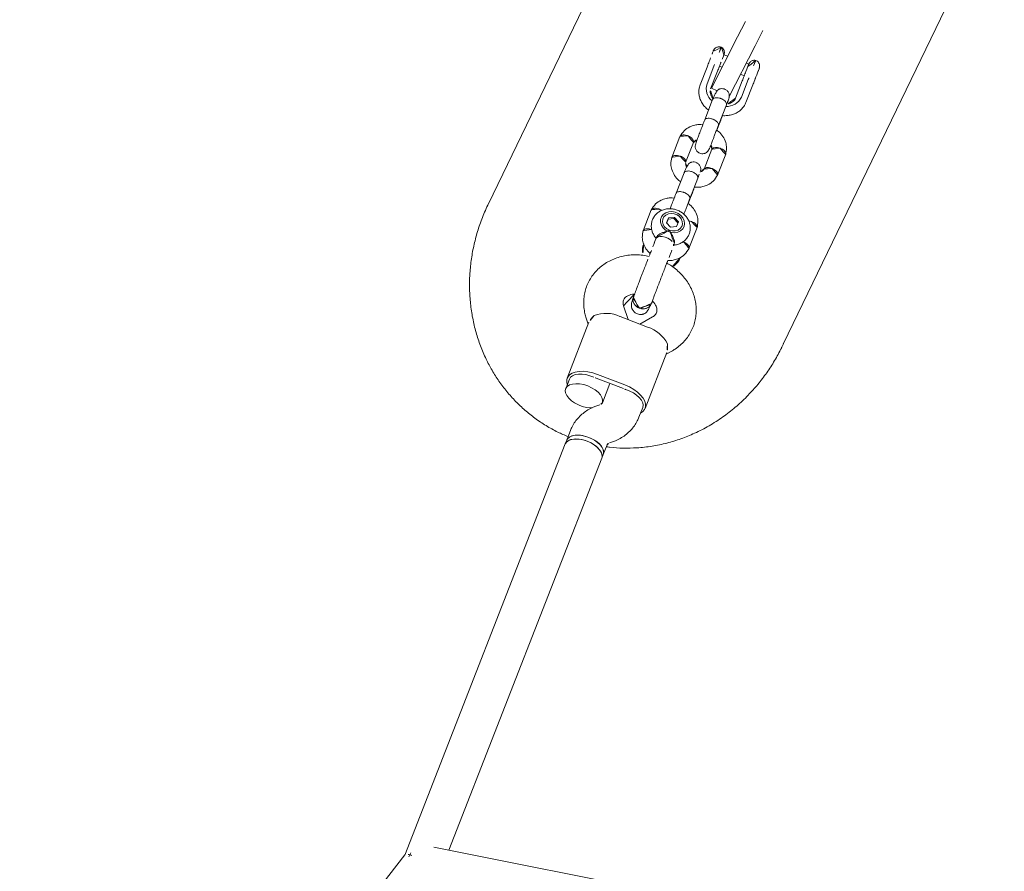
# Model space of a CAD drawing. Extents: x 5459245 to 5462690, y 5971016 to 5972523.
# Tile 85 of 136: x 5462451.137 to 5462451.538, y 5972212.692 to 5972213.039. Entities that reach past the tile are written whole.
import ezdxf

# ---------------------------------------------------------------- set-up
doc = ezdxf.new("R2010")
doc.units = 0
doc.layers.add('A_MAŁA ARCHITEKTURA', color=195, linetype='CONTINUOUS', lineweight=9)

# ---------------------------------------------------------------- blocks, each defined once
blk = doc.blocks.new('A$C43995eb0')
at = {"layer": 'A_MAŁA ARCHITEKTURA', "linetype": 'Continuous'}
for p, q in [((2830.82, -758.79), (2913.06, -1049.05)), ((2665.97, -1015.48), (2493.56, -1019.38)), ((2911.34, -1043), (2740.94, -1060.15)), ((2714.84, -1053.73), (2690.56, -1056.17)), ((2719.15, -1054.3), (2714.93, -1054.73)), ((2691.32, -1056.1), (2689.18, -1054.66)), ((2742.54, -1076.07), (2921.28, -1058.08)), ((2921.23, -1058.07), (3172.08, -1105.99)), ((2733.91, -1060.16), (2732.99, -1059.28)), ((2739.26, -1060.32), (2735.04, -1060.74)), ((2740.94, -1060.15), (2739.26, -1060.32)), ((2710.07, -1065.36), (2711.33, -1077.3)), ((2711.67, -1065.18), (2712.93, -1077.11)), ((2648.77, -1067.43), (2639.66, -1068.34)), ((2680.27, -1067.95), (2685.25, -1071.3)), ((2686.15, -1079.83), (2684.9, -1067.9)), ((2712.29, -1071.07), (2720.75, -1070.22)), ((2577.57, -1074.58), (2585.22, -1073.81)), ((2616.88, -1070.63), (2607.78, -1071.55)), ((2650.64, -1073.48), (2649.79, -1073.56)), ((2675.73, -1070.91), (2675.73, -1070.87)), ((2721.89, -1070.8), (2722.8, -1071.68)), ((2584.14, -1076.46), (2576.5, -1077.23)), ((2585.68, -1078.39), (2578.04, -1079.16)), ((2608.54, -1077.5), (2617.24, -1076.63)), ((2630.52, -1076.35), (2621.64, -1077.24)), ((2632.62, -1076.02), (2629.17, -1076.36)), ((2640.16, -1078.46), (2640.98, -1076.2)), ((2640.16, -1078.46), (2640.7, -1078.39)), ((2641.51, -1076.15), (2640.7, -1078.39)), ((2640.7, -1078.39), (2641.97, -1080.43)), ((2640.98, -1076.2), (2643.07, -1075.99)), ((2643.07, -1075.99), (2644.35, -1078.03)), ((2644.35, -1078.03), (2643.53, -1080.28)), ((2645.81, -1075.71), (2645.8, -1075.69)), ((2685.78, -1076.29), (2681.63, -1080.52)), ((2736.64, -1076.66), (2740.86, -1076.24)), ((2740.86, -1076.24), (2742.54, -1076.07)), ((2556.03, -1081), (2563, -1081)), ((2563, -1081), (2586.43, -1081)), ((2570.88, -1079.89), (2570.99, -1081)), ((2576.02, -1081), (2575.85, -1079.38)), ((2598.63, -1079.56), (2589.76, -1080.45)), ((2600.74, -1079.22), (2597.29, -1079.57)), ((2622.24, -1083.21), (2631.12, -1082.32)), ((2641.44, -1080.5), (2640.16, -1078.46)), ((2641.44, -1080.5), (2643.53, -1080.28)), ((2641.44, -1080.5), (2641.97, -1080.43)), ((2643.54, -1080.27), (2641.97, -1080.43)), ((2646.3, -1079.9), (2646.3, -1079.88)), ((2650.58, -1081.25), (2651.42, -1081.17)), ((2586.43, -1089), (2586.43, -1086.42)), ((2590.36, -1086.42), (2599.24, -1085.53)), ((2618.19, -1084.56), (2609.49, -1085.43)), ((2718.21, -1086.56), (2722.4, -1086.14)), ((2556.05, -1089), (2563, -1089)), ((2563, -1089), (2586.43, -1089)), ((2571.84, -1089), (2572.01, -1090.63)), ((2576.98, -1090.11), (2576.87, -1089)), ((2586.85, -1089.13), (2579.2, -1089.9)), ((2641.73, -1088.22), (2650.84, -1087.3)), ((2693.05, -1091.73), (2694.83, -1089.92)), ((2694.01, -1090), (2718.3, -1087.55)), ((2578.07, -1092.14), (2585.72, -1091.37)), ((2587.31, -1093.7), (2579.67, -1094.47)), ((2609.85, -1091.43), (2618.95, -1090.51)), ((2496.56, -1152.34), (2669.65, -1148.43))]:
    blk.add_line(p, q, dxfattribs=at)
at = {"layer": 'A_MAŁA ARCHITEKTURA', "linetype": 'Continuous', "flags": 128}
for points in [[(2717.39, -1054.48), (2716.44, -1053.97), (2715.33, -1053.72), (2714.25, -1053.85), (2713.22, -1054.34), (2712.29, -1055.19), (2711.48, -1056.36), (2710.82, -1057.81), (2710.34, -1059.5), (2710.05, -1061.37), (2709.96, -1063.34), (2710.07, -1065.36)], [(2711.6, -1064.18), (2711.4, -1062.5), (2711.4, -1060.82), (2711.59, -1059.23), (2711.97, -1057.8), (2712.52, -1056.58), (2713.21, -1055.64), (2714.01, -1055.01), (2714.89, -1054.73), (2714.93, -1054.73)], [(2921.23, -1056.25), (2919.95, -1056.26), (2919.38, -1056.21)], [(2739.26, -1060.32), (2738.99, -1060.36), (2738.11, -1060.75), (2737.32, -1061.48), (2736.66, -1062.54), (2736.15, -1063.86), (2735.83, -1065.39), (2735.71, -1067.06), (2735.79, -1068.78)], [(2740.86, -1076.24), (2740.2, -1076.21), (2739.26, -1075.85), (2738.36, -1075.14), (2737.54, -1074.11), (2736.83, -1072.81), (2736.28, -1071.29), (2735.91, -1069.64), (2735.73, -1067.91), (2735.75, -1066.21), (2735.97, -1064.6), (2736.38, -1063.17), (2736.97, -1061.97), (2737.7, -1061.07), (2738.54, -1060.51), (2739.26, -1060.32)], [(2740.94, -1060.15), (2740.67, -1060.19), (2739.79, -1060.58), (2739, -1061.31), (2738.34, -1062.37), (2737.83, -1063.69), (2737.51, -1065.22), (2737.39, -1066.89), (2737.47, -1068.61)], [(2740.94, -1060.15), (2740.3, -1060.31), (2739.45, -1060.84), (2738.71, -1061.71), (2738.11, -1062.89), (2737.68, -1064.3), (2737.44, -1065.9), (2737.4, -1067.6), (2737.56, -1069.32), (2737.92, -1070.99), (2738.46, -1072.52), (2739.15, -1073.84), (2739.96, -1074.9), (2740.86, -1075.64), (2741.8, -1076.02), (2742.54, -1076.07)], [(2720.8, -1070.22), (2720.53, -1070.26), (2719.65, -1070.64), (2718.86, -1071.38), (2718.2, -1072.44), (2717.7, -1073.76), (2717.37, -1075.29), (2717.25, -1076.95), (2717.33, -1078.68)], [(2735.79, -1068.78), (2736.07, -1070.48), (2736.54, -1072.07), (2737.17, -1073.49), (2737.94, -1074.66), (2738.8, -1075.54), (2739.73, -1076.08), (2740.67, -1076.25), (2740.86, -1076.24)], [(2737.47, -1068.61), (2737.75, -1070.31), (2738.22, -1071.9), (2738.85, -1073.32), (2739.62, -1074.5), (2740.48, -1075.37), (2741.41, -1075.91), (2742.35, -1076.08), (2742.54, -1076.07)], [(2643.89, -1073.72), (2642.78, -1073.32), (2641.63, -1073.28), (2640.52, -1073.61), (2639.55, -1074.29), (2638.77, -1075.25), (2638.26, -1076.44), (2638.03, -1077.77), (2638.13, -1079.12), (2638.53, -1080.42), (2639.2, -1081.55), (2640.11, -1082.43), (2641.17, -1083.01), (2642.31, -1083.23), (2643.45, -1083.08), (2644.5, -1082.57), (2645.38, -1081.74), (2646.03, -1080.66), (2646.41, -1079.39), (2646.47, -1078.04), (2646.22, -1076.7), (2645.68, -1075.47), (2644.88, -1074.46), (2643.89, -1073.72)], [(2645.73, -1077.89), (2645.44, -1076.7), (2644.88, -1075.64), (2644.08, -1074.81), (2643.12, -1074.29), (2642.08, -1074.11), (2641.06, -1074.31), (2640.15, -1074.85), (2639.42, -1075.7), (2638.94, -1076.77), (2638.76, -1077.97), (2638.89, -1079.2), (2639.32, -1080.34), (2640.01, -1081.29), (2640.9, -1081.98), (2641.91, -1082.33), (2642.95, -1082.32), (2643.93, -1081.94), (2644.76, -1081.24), (2645.37, -1080.27), (2645.7, -1079.12), (2645.73, -1077.89)], [(2717.33, -1078.68), (2717.61, -1080.37), (2718.08, -1081.97), (2718.71, -1083.39), (2719.48, -1084.56), (2720.34, -1085.44), (2721.27, -1085.98), (2722.21, -1086.15), (2723.12, -1085.95), (2723.96, -1085.38), (2724.69, -1084.48), (2725.28, -1083.28), (2725.69, -1081.85), (2725.92, -1080.24), (2725.94, -1078.54), (2725.76, -1076.82), (2725.38, -1075.16), (2724.83, -1073.65), (2724.49, -1072.95)], [(2573.56, -1075), (2574.07, -1074.95), (2574.58, -1074.89), (2575.11, -1074.84), (2575.63, -1074.78), (2576.14, -1074.73), (2576.64, -1074.68), (2577.12, -1074.63), (2577.57, -1074.58)], [(2651.42, -1081.17), (2651.11, -1081.16), (2650.46, -1080.86), (2649.86, -1080.21), (2649.38, -1079.28), (2649.06, -1078.16), (2648.93, -1076.96), (2649.01, -1075.79), (2649.29, -1074.78)], [(2711.33, -1077.3), (2711.64, -1079.3), (2712.14, -1081.2), (2712.81, -1082.95), (2713.63, -1084.49), (2714.58, -1085.75), (2715.61, -1086.71), (2716.7, -1087.32), (2717.8, -1087.56), (2718.89, -1087.44), (2719.91, -1086.94), (2720.65, -1086.31)], [(2713.07, -1078.1), (2713.23, -1079.79), (2713.57, -1081.42), (2714.09, -1082.92), (2714.76, -1084.24), (2715.55, -1085.3), (2716.41, -1086.05), (2717.33, -1086.48), (2718.21, -1086.56)], [(2574.05, -1079.58), (2573.04, -1079.68), (2572.09, -1079.78), (2572.04, -1079.79)], [(2578.04, -1079.16), (2577.59, -1079.21), (2577.11, -1079.25), (2576.61, -1079.31), (2576.1, -1079.36), (2575.59, -1079.41), (2575.07, -1079.47), (2574.55, -1079.52), (2574.05, -1079.58)], [(2575.18, -1090.32), (2575.69, -1090.26), (2576.2, -1090.21), (2576.72, -1090.15), (2577.24, -1090.1), (2577.75, -1090.05), (2578.24, -1089.99), (2578.72, -1089.95), (2579.17, -1089.9)], [(2579.67, -1094.47), (2579.21, -1094.52), (2578.73, -1094.57), (2578.24, -1094.62), (2577.72, -1094.67), (2577.2, -1094.73), (2576.68, -1094.78), (2576.16, -1094.84), (2575.65, -1094.89)]]:
    blk.add_lwpolyline(points, dxfattribs=at)
at = {"layer": 'A_MAŁA ARCHITEKTURA', "linetype": 'Continuous'}
for centre, radius, start, end in [((2698.43, -1065.56), 13.73, 144.3652, 189.8003), ((2726.41, -1063.62), 14.83, 182.1528, 186.0215), ((2651, -1075.21), 1.76, 101.5345, 165.895), ((2552.19, -885.83), 192.9, 274.7535, 276.6401), ((2551.59, -874.13), 202.07, 275.4108, 276.2416), ((2585.46, -1188.55), 114.2, 95.0841, 96.0697), ((2607.69, -1385.98), 310.33, 95.7689, 96.1417), ((2567.31, -977.51), 97.61, 274.7158, 276.0347), ((2584.41, -1082.98), 6.53, 23.4889, 92.3115), ((2727.64, -1075.56), 14.79, 186.013, 189.8877), ((2699.6, -1079.35), 13.45, 182.0473, 228.1412), ((2584.7, -1085.01), 6.44, 279.0606, 347.6245), ((2562.17, -973.43), 117.62, 274.8001, 277.2359), ((2543.91, -800.3), 291.7, 275.7115, 276.1546), ((2569.01, -993.45), 96.99, 274.7158, 276.0347), ((2547.53, -838.32), 255.63, 274.9846, 276.4082), ((2609.27, -1400.9), 310.33, 95.7689, 96.1417), ((2550.78, -866.22), 230.02, 275.5373, 276.2071)]:
    blk.add_arc(centre, radius, start, end, dxfattribs=at)
blk.add_ellipse((2921.64, -1050), major_axis=(0.36, 8.07), ratio=0.219876, start_param=2.315549, end_param=3.1096, dxfattribs=at)
blk.add_ellipse((2921.64, -1050), major_axis=(0.36, 8.07), ratio=0.219876, start_param=2.315549, end_param=3.1096, dxfattribs=at)
for points, knots in [([(2665.81, -1015.48), (2665.81, -1015.48), (2665.97, -1015.48), (2666.39, -1015.47), (2666.97, -1015.46), (2667.54, -1015.46), (2668, -1015.45), (2668.32, -1015.45), (2668.41, -1015.45), (2668.41, -1015.44), (2668.41, -1015.44)], [0, 0, 0, 0, 0.006316, 0.168277, 0.33022, 0.492204, 0.654225, 0.816221, 0.978169, 1, 1, 1, 1]), ([(2668.41, -1015.44), (2670.36, -1015.48), (2674.26, -1015.57), (2680.13, -1016.25), (2685.97, -1017.36), (2691.89, -1018.98), (2697.79, -1021.14), (2703.67, -1023.89), (2709.34, -1027.21), (2714.56, -1030.95), (2719.25, -1035.01), (2723.47, -1039.36), (2727.3, -1044.13), (2730.61, -1049.12), (2733.32, -1054.22), (2735.06, -1058.02), (2735.76, -1060.22), (2735.9, -1060.66)], [0, 0, 0, 0, 0.06754, 0.135078, 0.204233, 0.273386, 0.347497, 0.421604, 0.498189, 0.57477, 0.643842, 0.712912, 0.784302, 0.855689, 0.919971, 0.984251, 1, 1, 1, 1]), ([(2689.18, -1054.66), (2688.71, -1054.37), (2687.52, -1053.61), (2685.49, -1052.65), (2683.1, -1051.85), (2680.66, -1051.38), (2678.2, -1051.23), (2675.76, -1051.4), (2673.37, -1051.89), (2671.07, -1052.68), (2668.88, -1053.76), (2666.83, -1055.11), (2664.94, -1056.72), (2663.24, -1058.58), (2661.75, -1060.64), (2660.49, -1062.9), (2659.48, -1065.32), (2658.74, -1067.87), (2658.27, -1070.36), (2658.18, -1072), (2658.15, -1072.74)], [0, 0, 0, 0, 0.037799, 0.09585, 0.153565, 0.210767, 0.267501, 0.323862, 0.379977, 0.435963, 0.491957, 0.548106, 0.604536, 0.661338, 0.718563, 0.776218, 0.834277, 0.892688, 0.95139, 1, 1, 1, 1]), ([(2732.99, -1059.28), (2732.59, -1058.92), (2731.59, -1058), (2729.82, -1056.76), (2727.69, -1055.63), (2725.44, -1054.82), (2723.14, -1054.33), (2721.03, -1054.17), (2719.7, -1054.26), (2719.15, -1054.3)], [0, 0, 0, 0, 0.105109, 0.264404, 0.42291, 0.579867, 0.735213, 0.889063, 1, 1, 1, 1]), ([(2687.27, -1057.56), (2687.92, -1057.18), (2689.19, -1056.46), (2690.12, -1056.28), (2690.57, -1056.2)], [0, 0, 0, 0, 0.522021, 1, 1, 1, 1]), ([(2735.04, -1060.74), (2735.02, -1060.74), (2734.95, -1060.75), (2734.8, -1060.73), (2734.43, -1060.6), (2734.08, -1060.31), (2733.91, -1060.16)], [0, 0, 0, 0, 0.11535, 0.459367, 0.733019, 1, 1, 1, 1]), ([(2639.75, -1068.33), (2638.86, -1068.57), (2637.26, -1069), (2635.17, -1070.58), (2633.65, -1072.62), (2632.72, -1074.54), (2632.64, -1075.74), (2632.62, -1076.02)], [0, 0, 0, 0, 0.254389, 0.4570935, 0.6930373, 0.9296563, 1, 1, 1, 1]), ([(2650.31, -1073.51), (2650.26, -1073.42), (2649.95, -1072.86), (2649.13, -1071.99), (2647.88, -1071.01), (2646.46, -1070.34), (2644.96, -1070), (2643.46, -1069.99), (2642.01, -1070.31), (2640.67, -1070.92), (2639.49, -1071.79), (2638.5, -1072.89), (2637.72, -1074.19), (2637.19, -1075.64), (2636.93, -1077.19), (2636.96, -1078.8), (2637.29, -1080.39), (2637.9, -1081.9), (2638.79, -1083.25), (2639.93, -1084.4), (2641.26, -1085.27), (2642.71, -1085.82), (2644.22, -1086.04), (2645.72, -1085.93), (2647.13, -1085.5), (2648.41, -1084.79), (2649.54, -1083.83), (2650.43, -1082.65), (2650.96, -1081.75), (2651.11, -1081.23), (2651.12, -1081.2)], [0, 0, 0, 0, 0.007475, 0.047311, 0.086959, 0.126108, 0.164533, 0.202193, 0.239229, 0.275868, 0.312389, 0.349108, 0.386265, 0.423989, 0.462289, 0.501104, 0.540353, 0.579946, 0.619751, 0.659555, 0.699057, 0.737962, 0.776106, 0.813516, 0.850387, 0.886945, 0.923504, 0.960359, 0.997712, 1, 1, 1, 1]), ([(2638.51, -1071.5), (2638.51, -1071.48), (2638.46, -1071.14), (2638.44, -1070.45), (2638.59, -1069.53), (2638.91, -1068.82), (2639.29, -1068.47), (2639.57, -1068.35), (2639.69, -1068.35), (2639.72, -1068.34)], [0, 0, 0, 0, 0.008533, 0.222201, 0.435868, 0.649509, 0.863109, 0.968739, 1, 1, 1, 1]), ([(2647.32, -1070.61), (2647.32, -1070.6), (2647.29, -1070.25), (2647.31, -1069.55), (2647.52, -1068.64), (2647.88, -1067.91), (2648.28, -1067.56), (2648.6, -1067.43), (2648.74, -1067.44), (2648.79, -1067.44)], [0, 0, 0, 0, 0.008277, 0.215546, 0.422812, 0.630054, 0.837256, 0.939722, 1, 1, 1, 1]), ([(2656.98, -1072.86), (2656.87, -1072.58), (2656.54, -1071.79), (2655.57, -1070.51), (2653.99, -1068.98), (2651.6, -1067.64), (2649.7, -1067.5), (2648.67, -1067.43)], [0, 0, 0, 0, 0.082614, 0.233305, 0.437063, 0.694555, 1, 1, 1, 1]), ([(2658.38, -1070.07), (2658.29, -1070), (2657.78, -1069.6), (2656.7, -1069.14), (2655.22, -1068.81), (2654.13, -1068.75), (2653.59, -1068.87), (2653.53, -1068.88)], [0, 0, 0, 0, 0.070133, 0.374066, 0.672386, 0.964766, 1, 1, 1, 1]), ([(2674.54, -1070.93), (2674.65, -1070.61), (2674.89, -1069.89), (2675.44, -1069), (2676.07, -1068.25), (2676.73, -1067.73), (2677.4, -1067.41), (2678.07, -1067.26), (2678.78, -1067.3), (2679.53, -1067.51), (2680.04, -1067.82), (2680.27, -1067.95)], [0, 0, 0, 0, 0.080817, 0.181317, 0.284538, 0.393027, 0.51106, 0.646149, 0.788423, 0.905103, 1, 1, 1, 1]), ([(2720.75, -1070.22), (2720.77, -1070.22), (2720.84, -1070.22), (2721, -1070.24), (2721.36, -1070.37), (2721.71, -1070.66), (2721.89, -1070.8)], [0, 0, 0, 0, 0.11535, 0.459367, 0.733019, 1, 1, 1, 1]), ([(2594.3, -1079.88), (2594.3, -1079.86), (2594.11, -1079.26), (2593.5, -1078.2), (2592.48, -1076.77), (2591.22, -1075.58), (2589.8, -1074.66), (2588.26, -1074.05), (2586.72, -1073.74), (2585.7, -1073.79), (2585.23, -1073.81)], [0, 0, 0, 0, 0.006373, 0.152266, 0.298236, 0.443908, 0.588749, 0.732205, 0.873934, 1, 1, 1, 1]), ([(2607.86, -1071.54), (2606.97, -1071.78), (2605.37, -1072.21), (2603.29, -1073.78), (2601.76, -1075.83), (2600.84, -1077.75), (2600.76, -1078.95), (2600.74, -1079.22)], [0, 0, 0, 0, 0.254389, 0.457094, 0.693037, 0.929656, 1, 1, 1, 1]), ([(2606.63, -1074.71), (2606.62, -1074.69), (2606.58, -1074.35), (2606.55, -1073.66), (2606.7, -1072.74), (2607.03, -1072.03), (2607.41, -1071.68), (2607.69, -1071.56), (2607.81, -1071.55), (2607.83, -1071.55)], [0, 0, 0, 0, 0.008533, 0.222201, 0.435868, 0.649509, 0.863109, 0.968739, 1, 1, 1, 1]), ([(2615.44, -1073.82), (2615.43, -1073.81), (2615.41, -1073.46), (2615.43, -1072.76), (2615.63, -1071.84), (2616, -1071.12), (2616.4, -1070.77), (2616.71, -1070.64), (2616.85, -1070.65), (2616.91, -1070.65)], [0, 0, 0, 0, 0.008277, 0.215546, 0.422812, 0.630054, 0.837256, 0.939722, 1, 1, 1, 1]), ([(2615.44, -1073.82), (2615.44, -1073.83), (2615.46, -1074.18), (2615.58, -1074.86), (2615.92, -1075.72), (2616.38, -1076.34), (2616.83, -1076.61), (2617.1, -1076.63), (2617.19, -1076.63)], [0, 0, 0, 0, 0.008808, 0.229367, 0.449927, 0.670474, 0.890971, 1, 1, 1, 1]), ([(2625.41, -1076.75), (2625.2, -1076.24), (2624.79, -1075.21), (2623.69, -1073.71), (2622.1, -1072.19), (2619.72, -1070.85), (2617.82, -1070.71), (2616.79, -1070.64)], [0, 0, 0, 0, 0.141659, 0.282651, 0.473295, 0.714214, 1, 1, 1, 1]), ([(2638.51, -1071.5), (2638.51, -1071.51), (2638.56, -1071.86), (2638.63, -1072.27), (2638.78, -1072.59), (2638.8, -1072.63)], [0, 0, 0, 0, 0.033799, 0.880174, 1, 1, 1, 1]), ([(2645.73, -1077.89), (2645.73, -1077.89), (2645.83, -1077.73), (2646.21, -1077.16), (2646.9, -1076.13), (2647.56, -1075.25), (2648.17, -1074.58), (2648.69, -1074.08), (2649.34, -1073.64), (2649.66, -1073.62), (2649.79, -1073.6)], [0, 0, 0, 0, 0.001803, 0.089545, 0.314922, 0.541497, 0.562681, 0.731448, 0.8939, 1, 1, 1, 1]), ([(2655.66, -1072.99), (2654.93, -1073.06), (2653.48, -1073.19), (2651.59, -1073.38), (2650.64, -1073.48)], [0, 0, 0, 0, 0.5000907, 1, 1, 1, 1]), ([(2659.43, -1072.61), (2658.72, -1072.69), (2657.29, -1072.83), (2656.2, -1072.93), (2655.66, -1072.99)], [0, 0, 0, 0, 0.500132, 1, 1, 1, 1]), ([(2675.96, -1070.84), (2675.6, -1070.89), (2674.84, -1070.97), (2673.29, -1071.15), (2671.38, -1071.36), (2669.12, -1071.6), (2666.63, -1071.87), (2664.08, -1072.14), (2661.61, -1072.39), (2660.15, -1072.54), (2659.43, -1072.61)], [0, 0, 0, 0, 0.102875, 0.215457, 0.337021, 0.465953, 0.599833, 0.735625, 0.870043, 1, 1, 1, 1]), ([(2676.62, -1078.55), (2677.4, -1078.44), (2678.81, -1078.23), (2680.12, -1077.74), (2680.79, -1077.29), (2681.14, -1076.91), (2681.29, -1076.72), (2681.6, -1076.27), (2682.01, -1075.35), (2682.08, -1073.9), (2681.72, -1072.85), (2681.35, -1072.27), (2681.21, -1072.08), (2681.04, -1071.87), (2680.8, -1071.64), (2680.3, -1071.28), (2679.44, -1070.97), (2677.83, -1070.8), (2676.16, -1070.8), (2674.84, -1070.91), (2674.54, -1070.93)], [0, 0, 0, 0, 0.129604, 0.2367311, 0.3094434, 0.3311413, 0.3386725, 0.3447601, 0.3982134, 0.4589403, 0.5176115, 0.5323326, 0.5409188, 0.5509632, 0.5763174, 0.6094069, 0.6990384, 0.8173301, 0.9573402, 1, 1, 1, 1]), ([(2675.73, -1070.91), (2675.8, -1070.89), (2676.21, -1070.75), (2677.04, -1070.92), (2678.07, -1071.45), (2678.9, -1072.37), (2679.38, -1073.4), (2679.49, -1074.1), (2679.54, -1074.37)], [0, 0, 0, 0, 0.037763, 0.245721, 0.453704, 0.661722, 0.86977, 1, 1, 1, 1]), ([(2679.54, -1074.37), (2679.46, -1073.94), (2679.29, -1073.08), (2678.61, -1071.99), (2677.7, -1071.21), (2676.72, -1070.81), (2676.09, -1070.88), (2675.84, -1070.9)], [0, 0, 0, 0, 0.21243, 0.42486, 0.637281, 0.849678, 1, 1, 1, 1]), ([(2676.74, -1078.54), (2677.1, -1078.45), (2677.81, -1078.28), (2678.71, -1077.51), (2679.33, -1076.45), (2679.59, -1075.34), (2679.55, -1074.64), (2679.54, -1074.37)], [0, 0, 0, 0, 0.215643, 0.43192, 0.648233, 0.864577, 1, 1, 1, 1]), ([(2679.54, -1074.37), (2679.55, -1074.81), (2679.57, -1075.68), (2679.13, -1076.89), (2678.4, -1077.83), (2677.56, -1078.4), (2676.98, -1078.46), (2676.77, -1078.48)], [0, 0, 0, 0, 0.2182114, 0.4364231, 0.6546252, 0.8728028, 1, 1, 1, 1]), ([(2722.8, -1071.68), (2723.2, -1072.05), (2724.2, -1072.97), (2725.97, -1074.21), (2728.11, -1075.33), (2730.35, -1076.15), (2732.65, -1076.63), (2734.76, -1076.79), (2736.09, -1076.7), (2736.64, -1076.66)], [0, 0, 0, 0, 0.105109, 0.264404, 0.42291, 0.579867, 0.735213, 0.889063, 1, 1, 1, 1]), ([(2573.38, -1074.98), (2573.34, -1074.99), (2573.01, -1075.02), (2572.34, -1075.09), (2571.5, -1075.18), (2570.83, -1075.26), (2570.45, -1075.31), (2570.32, -1075.32), (2570.09, -1075.37), (2569.8, -1075.45), (2569.4, -1075.62), (2568.9, -1075.98), (2568.45, -1076.54), (2568.16, -1077.28), (2568.17, -1077.8), (2568.18, -1078.05)], [0, 0, 0, 0, 0.017308, 0.129, 0.240712, 0.35277, 0.466482, 0.529946, 0.546417, 0.581078, 0.641399, 0.708998, 0.809424, 0.905518, 1, 1, 1, 1]), ([(2568.19, -1078.09), (2568.27, -1078.31), (2568.42, -1078.74), (2568.85, -1079.24), (2569.32, -1079.59), (2569.77, -1079.79), (2570.15, -1079.88), (2570.44, -1079.91), (2570.62, -1079.91), (2570.71, -1079.91), (2570.78, -1079.9), (2570.91, -1079.89), (2571.19, -1079.87), (2571.62, -1079.83), (2571.96, -1079.79), (2572.05, -1079.78)], [0, 0, 0, 0, 0.121429, 0.238019, 0.337761, 0.422593, 0.492307, 0.545487, 0.573678, 0.592369, 0.614296, 0.657333, 0.800614, 0.951225, 1, 1, 1, 1]), ([(2585.67, -1078.39), (2585.8, -1078.38), (2586.26, -1078.36), (2587.02, -1078.5), (2587.96, -1078.96), (2588.77, -1079.61), (2589.19, -1080.23), (2589.38, -1080.5)], [0, 0, 0, 0, 0.101554, 0.36052, 0.581486, 0.816762, 1, 1, 1, 1]), ([(2606.63, -1074.71), (2606.63, -1074.72), (2606.68, -1075.07), (2606.84, -1075.74), (2607.23, -1076.59), (2607.74, -1077.21), (2608.21, -1077.46), (2608.5, -1077.51), (2608.61, -1077.49), (2608.63, -1077.49)], [0, 0, 0, 0, 0.0086181, 0.2244243, 0.4402308, 0.6560242, 0.8717699, 0.9784489, 1, 1, 1, 1]), ([(2607.21, -1078.65), (2607.25, -1078.56), (2607.45, -1078.15), (2607.98, -1077.73), (2608.53, -1077.58), (2608.78, -1077.52)], [0, 0, 0, 0, 0.129422, 0.590218, 1, 1, 1, 1]), ([(2618.92, -1077.51), (2618.61, -1077.58), (2617.97, -1077.73), (2617.26, -1078.15), (2616.71, -1078.77), (2616.4, -1079.35), (2616.23, -1079.94), (2616.18, -1080.68), (2616.33, -1081.51), (2616.69, -1082.14), (2616.96, -1082.47), (2617.09, -1082.6), (2617.22, -1082.72), (2617.59, -1083.02), (2618.26, -1083.27), (2619.47, -1083.38), (2621.01, -1083.32), (2622.03, -1083.23), (2622.56, -1083.18)], [0, 0, 0, 0, 0.089972, 0.182379, 0.225414, 0.266681, 0.306042, 0.340656, 0.404543, 0.462786, 0.47419, 0.484961, 0.498026, 0.514537, 0.620182, 0.785936, 0.887913, 1, 1, 1, 1]), ([(2617.04, -1076.63), (2617.34, -1076.66), (2617.85, -1076.72), (2618.46, -1077.03), (2618.79, -1077.37), (2618.92, -1077.51)], [0, 0, 0, 0, 0.4477124, 0.7802498, 1, 1, 1, 1]), ([(2621.97, -1077.21), (2621.51, -1077.26), (2620.68, -1077.34), (2620.08, -1077.43), (2619.86, -1077.47), (2619.9, -1077.5), (2619.9, -1077.5)], [0, 0, 0, 0, 0.410326, 0.738869, 0.991435, 1, 1, 1, 1]), ([(2622.32, -1083.21), (2622.32, -1083.21), (2622.12, -1083.23), (2621.72, -1083.15), (2621.16, -1082.7), (2620.7, -1081.97), (2620.44, -1081.2), (2620.32, -1080.54), (2620.28, -1080.05), (2620.29, -1079.38), (2620.42, -1078.6), (2620.76, -1077.84), (2621.2, -1077.38), (2621.54, -1077.26), (2621.69, -1077.24), (2621.69, -1077.24)], [0, 0, 0, 0, 0.004286, 0.111621, 0.218955, 0.326276, 0.433577, 0.48664, 0.539698, 0.592756, 0.700028, 0.807313, 0.914638, 0.995714, 1, 1, 1, 1]), ([(2629.3, -1076.35), (2628.86, -1076.39), (2628, -1076.48), (2626.66, -1076.62), (2625.81, -1076.71), (2625.41, -1076.75)], [0, 0, 0, 0, 0.364337, 0.706592, 1, 1, 1, 1]), ([(2628.84, -1076.52), (2628.92, -1076.46), (2629.01, -1076.39), (2629.13, -1076.37), (2629.15, -1076.36), (2629.16, -1076.36)], [0, 0, 0, 0, 0.750915, 0.940027, 1, 1, 1, 1]), ([(2631.13, -1082.32), (2631.13, -1082.32), (2630.95, -1082.34), (2630.59, -1082.25), (2630.09, -1081.8), (2629.67, -1081.07), (2629.43, -1080.3), (2629.32, -1079.64), (2629.28, -1079.14), (2629.28, -1078.48), (2629.39, -1077.69), (2629.68, -1076.94), (2630.07, -1076.49), (2630.36, -1076.37), (2630.5, -1076.35), (2630.5, -1076.35)], [0, 0, 0, 0, 0.004287, 0.111621, 0.218955, 0.326276, 0.433577, 0.48664, 0.539698, 0.592756, 0.700028, 0.807313, 0.914638, 0.995713, 1, 1, 1, 1]), ([(2637.24, -1075.64), (2637, -1075.67), (2636.38, -1075.74), (2635.12, -1075.87), (2633.61, -1076.03), (2631.95, -1076.2), (2630.92, -1076.31), (2630.39, -1076.36)], [0, 0, 0, 0, 0.128476, 0.321895, 0.531722, 0.757794, 1, 1, 1, 1]), ([(2650.58, -1081.25), (2650.36, -1081.24), (2649.91, -1081.22), (2649.05, -1080.8), (2648.1, -1080.13), (2647.06, -1079.2), (2646.27, -1078.42), (2645.82, -1077.99), (2645.73, -1077.89), (2645.73, -1077.89)], [0, 0, 0, 0, 0.164387, 0.333422, 0.509654, 0.707243, 0.937024, 0.998179, 1, 1, 1, 1]), ([(2739.35, -1076.39), (2739.45, -1077.91), (2739.69, -1081.25), (2739.5, -1086.42), (2738.88, -1091.76), (2737.8, -1096.96), (2736.32, -1102.02), (2734.41, -1106.98), (2732.1, -1111.75), (2729.43, -1116.26), (2726.34, -1120.68), (2722.75, -1124.99), (2718.62, -1129.16), (2714.11, -1133.01), (2709.28, -1136.45), (2704.24, -1139.45), (2698.98, -1142.04), (2693.49, -1144.21), (2687.74, -1145.98), (2681.81, -1147.28), (2675.72, -1148.16), (2671.61, -1148.34), (2669.55, -1148.43)], [0, 0, 0, 0, 0.040627, 0.08915, 0.137672, 0.184021, 0.230371, 0.278025, 0.325681, 0.371538, 0.417682, 0.469276, 0.520871, 0.574029, 0.627188, 0.678751, 0.730315, 0.783228, 0.836143, 0.89053, 0.944919, 1, 1, 1, 1]), ([(2589.32, -1080.42), (2589.17, -1080.44), (2588.63, -1080.5), (2587.98, -1080.57), (2587.03, -1080.69), (2586.09, -1080.95), (2585.37, -1081.36), (2584.82, -1081.98), (2584.52, -1082.56), (2584.35, -1083.15), (2584.29, -1083.88), (2584.45, -1084.72), (2584.8, -1085.35), (2585.07, -1085.68), (2585.2, -1085.81), (2585.33, -1085.93), (2585.71, -1086.23), (2586.38, -1086.48), (2587.58, -1086.58), (2589.12, -1086.53), (2590.15, -1086.44), (2590.68, -1086.39)], [0, 0, 0, 0, 0.0292118, 0.1053846, 0.1774922, 0.2519067, 0.3278697, 0.363247, 0.3971711, 0.4295277, 0.4579824, 0.5105013, 0.5583802, 0.5677547, 0.576609, 0.5873493, 0.6009224, 0.6877688, 0.8240276, 0.9078581, 1, 1, 1, 1]), ([(2590.09, -1080.42), (2589.63, -1080.47), (2588.8, -1080.55), (2588.2, -1080.64), (2587.97, -1080.68), (2588.01, -1080.71), (2588.01, -1080.71)], [0, 0, 0, 0, 0.410326, 0.738869, 0.991435, 1, 1, 1, 1]), ([(2590.44, -1086.41), (2590.43, -1086.42), (2590.23, -1086.44), (2589.83, -1086.36), (2589.28, -1085.91), (2588.81, -1085.18), (2588.55, -1084.41), (2588.44, -1083.75), (2588.4, -1083.25), (2588.41, -1082.59), (2588.54, -1081.81), (2588.88, -1081.05), (2589.32, -1080.59), (2589.65, -1080.47), (2589.8, -1080.45), (2589.81, -1080.45)], [0, 0, 0, 0, 0.004286, 0.111621, 0.218955, 0.326276, 0.433577, 0.48664, 0.539698, 0.592756, 0.700028, 0.807313, 0.914638, 0.995714, 1, 1, 1, 1]), ([(2597.42, -1079.56), (2596.97, -1079.6), (2596.11, -1079.69), (2595.03, -1079.8), (2594.44, -1079.87), (2594.3, -1079.88)], [0, 0, 0, 0, 0.451375, 0.875392, 1, 1, 1, 1]), ([(2596.96, -1079.73), (2597.03, -1079.67), (2597.13, -1079.6), (2597.24, -1079.58), (2597.27, -1079.57), (2597.28, -1079.57)], [0, 0, 0, 0, 0.750915, 0.940027, 1, 1, 1, 1]), ([(2599.25, -1085.53), (2599.24, -1085.53), (2599.07, -1085.55), (2598.71, -1085.46), (2598.21, -1085.01), (2597.79, -1084.28), (2597.55, -1083.5), (2597.43, -1082.85), (2597.39, -1082.35), (2597.39, -1081.69), (2597.5, -1080.9), (2597.8, -1080.15), (2598.18, -1079.7), (2598.48, -1079.58), (2598.61, -1079.56), (2598.62, -1079.56)], [0, 0, 0, 0, 0.004287, 0.111621, 0.218955, 0.326276, 0.433577, 0.48664, 0.539698, 0.592756, 0.700028, 0.807313, 0.914638, 0.995713, 1, 1, 1, 1]), ([(2608.15, -1078.58), (2608.15, -1078.57), (2608.14, -1078.55), (2607.68, -1078.6), (2606.58, -1078.72), (2604.95, -1078.9), (2603.24, -1079.08), (2601.72, -1079.24), (2600.07, -1079.41), (2599.04, -1079.52), (2598.51, -1079.57)], [0, 0, 0, 0, 0.028199, 0.147114, 0.303198, 0.496988, 0.608622, 0.729726, 0.860207, 1, 1, 1, 1]), ([(2599.11, -1085.54), (2599.55, -1085.5), (2600.41, -1085.41), (2602.18, -1085.23), (2604.22, -1085.01), (2606.21, -1084.79), (2607.62, -1084.64), (2608.56, -1084.53), (2609.49, -1084.41), (2610.43, -1084.15), (2611.15, -1083.75), (2611.7, -1083.12), (2612.01, -1082.55), (2612.18, -1081.95), (2612.23, -1081.22), (2612.08, -1080.38), (2611.72, -1079.75), (2611.45, -1079.42), (2611.32, -1079.29), (2611.19, -1079.17), (2610.82, -1078.87), (2610.15, -1078.62), (2608.93, -1078.52), (2607.83, -1078.55), (2607.3, -1078.59), (2607.24, -1078.6)], [0, 0, 0, 0, 0.055799, 0.108215, 0.202506, 0.283382, 0.350794, 0.406439, 0.459114, 0.513475, 0.568967, 0.59481, 0.619592, 0.643229, 0.664015, 0.702381, 0.737356, 0.744204, 0.750672, 0.758517, 0.768432, 0.831874, 0.931414, 0.992653, 1, 1, 1, 1]), ([(2630.99, -1082.33), (2631.44, -1082.29), (2632.3, -1082.2), (2634.06, -1082.02), (2636.01, -1081.81), (2637.3, -1081.67), (2637.84, -1081.61)], [0, 0, 0, 0, 0.206008, 0.399531, 0.747653, 1, 1, 1, 1]), ([(2633.16, -1081.99), (2633.38, -1082.54), (2633.81, -1083.61), (2634.93, -1085.14), (2636.51, -1086.66), (2638.89, -1088), (2640.79, -1088.14), (2641.83, -1088.21)], [0, 0, 0, 0, 0.150085, 0.289694, 0.478466, 0.71702, 1, 1, 1, 1]), ([(2650.75, -1087.32), (2651.64, -1087.08), (2653.25, -1086.65), (2655.31, -1085.06), (2656.9, -1083.07), (2657.48, -1081.38), (2657.76, -1080.55)], [0, 0, 0, 0, 0.2764542, 0.4967409, 0.75315, 1, 1, 1, 1]), ([(2651.42, -1081.17), (2652.36, -1081.08), (2654.24, -1080.89), (2655.68, -1080.75), (2656.4, -1080.68)], [0, 0, 0, 0, 0.500091, 1, 1, 1, 1]), ([(2656.4, -1080.68), (2656.95, -1080.63), (2658.04, -1080.52), (2659.49, -1080.38), (2660.21, -1080.31)], [0, 0, 0, 0, 0.500131, 1, 1, 1, 1]), ([(2658.99, -1080.43), (2659.09, -1080.82), (2659.39, -1082.1), (2660.19, -1084.18), (2661.39, -1086.62), (2662.86, -1088.88), (2664.55, -1090.95), (2666.46, -1092.78), (2668.55, -1094.35), (2670.78, -1095.63), (2673.13, -1096.61), (2675.54, -1097.27), (2678, -1097.61), (2680.46, -1097.62), (2682.88, -1097.32), (2685.23, -1096.7), (2687.49, -1095.79), (2689.62, -1094.59), (2691.49, -1093.23), (2692.57, -1092.19), (2693.05, -1091.73)], [0, 0, 0, 0, 0.026525, 0.086213, 0.145946, 0.205667, 0.265294, 0.324727, 0.383854, 0.442571, 0.5008, 0.558508, 0.615714, 0.672484, 0.728931, 0.785187, 0.841362, 0.897609, 0.954067, 1, 1, 1, 1]), ([(2660.21, -1080.31), (2661.04, -1080.22), (2662.58, -1080.07), (2664.93, -1079.82), (2666.84, -1079.62), (2668.55, -1079.44), (2670.39, -1079.24), (2672.59, -1079), (2674.98, -1078.74), (2676.21, -1078.6), (2676.86, -1078.52)], [0, 0, 0, 0, 0.148592, 0.276182, 0.376264, 0.450516, 0.545909, 0.67296, 0.82719, 1, 1, 1, 1]), ([(2675.31, -1078.57), (2675.31, -1078.57), (2675.67, -1078.53), (2675.86, -1078.51), (2676.04, -1078.49)], [0, 0, 0, 0, 0.010846, 1, 1, 1, 1]), ([(2681.63, -1080.52), (2681.54, -1080.61), (2681.22, -1080.92), (2680.67, -1081.29), (2679.99, -1081.55), (2679.31, -1081.63), (2678.58, -1081.53), (2677.82, -1081.23), (2677.01, -1080.72), (2676.21, -1079.95), (2675.62, -1079.2), (2675.36, -1078.68), (2675.31, -1078.57)], [0, 0, 0, 0, 0.0440035, 0.1570111, 0.2787481, 0.4213885, 0.5497815, 0.6610696, 0.7632687, 0.8706725, 0.9728305, 1, 1, 1, 1]), ([(2589.98, -1086.38), (2589.95, -1086.48), (2589.79, -1086.97), (2589.32, -1087.67), (2588.61, -1088.42), (2587.77, -1088.95), (2587.15, -1089.07), (2586.82, -1089.13)], [0, 0, 0, 0, 0.0612426, 0.2826527, 0.5064985, 0.7365732, 1, 1, 1, 1]), ([(2587.3, -1093.7), (2587.63, -1093.66), (2588.48, -1093.54), (2589.79, -1093.08), (2591.17, -1092.29), (2592.4, -1091.23), (2593.43, -1089.94), (2594.23, -1088.45), (2594.75, -1087.07), (2594.88, -1086.17), (2594.93, -1085.85)], [0, 0, 0, 0, 0.0873147, 0.2247102, 0.3620382, 0.4999691, 0.6390616, 0.7795292, 0.9212793, 1, 1, 1, 1]), ([(2601.27, -1085.2), (2601.49, -1085.75), (2601.92, -1086.82), (2603.04, -1088.35), (2604.63, -1089.87), (2607.01, -1091.21), (2608.91, -1091.35), (2609.94, -1091.42)], [0, 0, 0, 0, 0.150085, 0.289694, 0.478466, 0.71702, 1, 1, 1, 1]), ([(2609.69, -1085.43), (2609.39, -1085.4), (2608.88, -1085.34), (2608.29, -1085.04), (2607.98, -1084.72), (2607.87, -1084.61)], [0, 0, 0, 0, 0.461662, 0.804563, 1, 1, 1, 1]), ([(2608.09, -1088.62), (2608.09, -1088.6), (2608.09, -1088.58), (2608.09, -1088.51), (2608.07, -1088.3), (2608.08, -1087.77), (2608.19, -1086.97), (2608.5, -1086.16), (2608.94, -1085.63), (2609.3, -1085.43), (2609.48, -1085.44), (2609.49, -1085.44)], [0, 0, 0, 0, 0.008532, 0.01499, 0.040825, 0.144488, 0.353985, 0.56763, 0.78124, 0.99479, 1, 1, 1, 1]), ([(2616.9, -1087.73), (2616.9, -1087.72), (2616.85, -1087.37), (2616.83, -1086.68), (2616.98, -1085.77), (2617.3, -1085.05), (2617.68, -1084.7), (2617.96, -1084.58), (2618.08, -1084.58), (2618.11, -1084.58)], [0, 0, 0, 0, 0.008533, 0.222204, 0.435875, 0.649533, 0.863143, 0.968767, 1, 1, 1, 1]), ([(2619.56, -1083.33), (2619.51, -1083.45), (2619.3, -1083.89), (2618.75, -1084.34), (2618.21, -1084.48), (2617.95, -1084.54)], [0, 0, 0, 0, 0.1609042, 0.6048175, 1, 1, 1, 1]), ([(2618.87, -1090.52), (2619.76, -1090.28), (2621.36, -1089.85), (2623.44, -1088.28), (2624.97, -1086.23), (2625.9, -1084.28), (2625.98, -1083.04), (2626.01, -1082.72)], [0, 0, 0, 0, 0.251963, 0.452735, 0.686429, 0.920792, 1, 1, 1, 1]), ([(2639.98, -1085.41), (2639.98, -1085.39), (2639.97, -1085.37), (2639.97, -1085.31), (2639.96, -1085.09), (2639.95, -1084.76), (2640, -1084.5), (2640.02, -1084.39)], [0, 0, 0, 0, 0.0388054, 0.0681751, 0.1856765, 0.6571524, 1, 1, 1, 1]), ([(2639.98, -1085.41), (2639.98, -1085.42), (2639.98, -1085.44), (2639.98, -1085.51), (2640.01, -1085.72), (2640.09, -1086.24), (2640.32, -1087), (2640.73, -1087.71), (2641.25, -1088.17), (2641.61, -1088.2), (2641.79, -1088.21)], [0, 0, 0, 0, 0.008617, 0.015139, 0.041231, 0.145925, 0.357506, 0.573256, 0.788969, 1, 1, 1, 1]), ([(2648.79, -1084.52), (2648.79, -1084.53), (2648.84, -1084.88), (2649, -1085.55), (2649.39, -1086.4), (2649.9, -1087.02), (2650.36, -1087.28), (2650.68, -1087.33), (2650.82, -1087.29), (2650.86, -1087.28)], [0, 0, 0, 0, 0.008357, 0.217619, 0.42688, 0.636115, 0.84531, 0.948762, 1, 1, 1, 1]), ([(2655.43, -1084.71), (2655.61, -1084.71), (2656.28, -1084.67), (2657.38, -1084.29), (2658.65, -1083.62), (2659.34, -1082.97), (2659.68, -1082.66)], [0, 0, 0, 0, 0.110928, 0.41525, 0.716989, 1, 1, 1, 1]), ([(2608.09, -1088.62), (2608.09, -1088.63), (2608.1, -1088.65), (2608.1, -1088.72), (2608.12, -1088.93), (2608.2, -1089.45), (2608.43, -1090.21), (2608.85, -1090.92), (2609.36, -1091.38), (2609.72, -1091.41), (2609.9, -1091.42)], [0, 0, 0, 0, 0.008617, 0.015139, 0.041231, 0.145925, 0.357506, 0.573256, 0.788969, 1, 1, 1, 1]), ([(2616.9, -1087.73), (2616.9, -1087.74), (2616.95, -1088.09), (2617.11, -1088.76), (2617.51, -1089.61), (2618.01, -1090.23), (2618.48, -1090.49), (2618.8, -1090.54), (2618.93, -1090.5), (2618.97, -1090.49)], [0, 0, 0, 0, 0.008357, 0.217619, 0.42688, 0.636115, 0.84531, 0.948762, 1, 1, 1, 1]), ([(2690.62, -1089.37), (2691.34, -1089.6), (2692.68, -1090.02), (2693.59, -1089.98), (2694.01, -1089.96)], [0, 0, 0, 0, 0.543043, 1, 1, 1, 1]), ([(2572.01, -1090.63), (2571.97, -1090.63), (2571.91, -1090.64), (2571.75, -1090.67), (2571.45, -1090.74), (2570.95, -1090.94), (2570.37, -1091.4), (2569.95, -1092.05), (2569.74, -1092.62), (2569.76, -1092.93), (2569.76, -1092.98)], [0, 0, 0, 0, 0.112377, 0.145846, 0.191042, 0.366907, 0.550464, 0.75881, 0.965292, 1, 1, 1, 1]), ([(2569.76, -1092.97), (2569.75, -1093), (2569.74, -1093.31), (2569.97, -1093.85), (2570.38, -1094.44), (2570.85, -1094.83), (2571.3, -1095.06), (2571.71, -1095.18), (2572.02, -1095.22), (2572.23, -1095.22), (2572.33, -1095.22), (2572.41, -1095.22), (2572.52, -1095.21), (2572.66, -1095.2), (2572.89, -1095.17), (2572.98, -1095.17)], [0, 0, 0, 0, 0.01597, 0.183153, 0.317866, 0.432467, 0.53037, 0.611737, 0.675343, 0.713072, 0.735135, 0.757054, 0.795259, 0.91973, 1, 1, 1, 1])]:
    blk.add_open_spline(points, degree=3, knots=knots, dxfattribs=at)

msp = doc.modelspace()

# ---------------------------------------------------------------- block references
at = {"layer": 'A_MAŁA ARCHITEKTURA', "xscale": 0.001, "yscale": 0.001, "zscale": 0.001, "rotation": 242.9301705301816}
msp.add_blockref('A$C43995eb0', (5462453.5658, 5972214.81866), dxfattribs=at)

doc.saveas('drawing.dxf')
